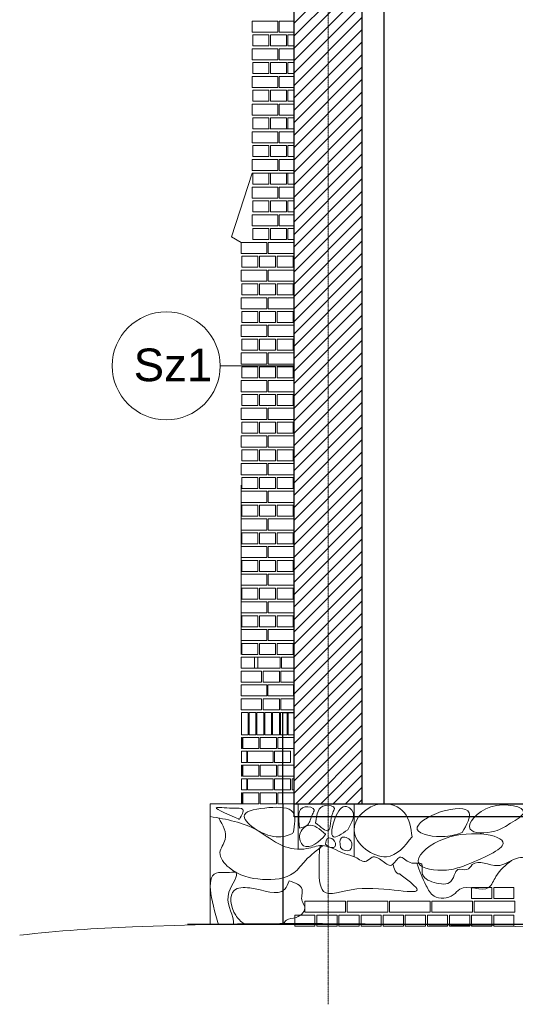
# Model space of a CAD drawing. Header units: millimetres. Extents: x -37887 to 94344, y -69777 to 116976.
# Tile 3 of 205: x -8747 to -6057, y -1128 to 4212. Entities that reach past the tile are written whole.
import ezdxf

# ---------------------------------------------------------------- set-up
doc = ezdxf.new("R2010")
doc.units = ezdxf.units.MM
doc.linetypes.add('Linia siatki', pattern=[19.05, 12.7, -3.175, 0, -3.175])
for name, color, linetype, lineweight in [('02_odbudowa', 7, 'Continuous', 30), ('02_view', 7, 'Continuous', 13), ('G-ANNO-TEXT', 231, 'Continuous', 9), ('S-GRID', 1, 'Continuous', 9), ('w tle widoczna', 253, 'Continuous', 13)]:
    doc.layers.add(name, color=color, linetype=linetype, lineweight=lineweight)
doc.styles.add('Arial_1', font='arial.ttf', dxfattribs={"height": 118.023952})

msp = doc.modelspace()

# ---------------------------------------------------------------- hatches: boundary and pattern name
at = {"layer": '02_odbudowa', "lineweight": 15}
h = msp.add_hatch(dxfattribs=at)
h.set_pattern_fill('ANSI31', color=256, scale=15)
h.paths.add_polyline_path([(-6887.4, 4791.7), (-7257.4, 4791.7), (-7338.7, 4791.7), (-7365.4, 4754.2), (-7340.2, 4736), (-7325.4, 4744.4), (-7303.9, 4744.4), (-7285.2, 4718.7), (-7290.3, 4695.9), (-7293.2, 4680.3), (-7290.3, 4674.2), (-7257.4, 4669.4), (-7257.4, -40.6), (-6887.4, -40.6)])

# ---------------------------------------------------------------- linework, layer by layer
at = {"layer": '02_odbudowa', "lineweight": 30}
for points in [[(-6887.6, -40.6), (-6887.6, 4791.7)], [(-7257.6, -40.6), (-7257.6, 4669.4)]]:
    msp.add_lwpolyline(points, dxfattribs=at)
at = {"layer": '02_odbudowa'}
for points in [[(-6767.6, -40.6), (-6767.6, 4791.7)], [(-7317.6, -40.6), (-7317.6, 454.4)], [(-7317.6, 454.4), (-7257.6, 454.4)], [(-7317.6, -40.6), (-7317.6, -694.7)], [(-2309.2, -694.7), (-7835.5, -694.7)]]:
    msp.add_lwpolyline(points, dxfattribs=at)
msp.add_lwpolyline([(-7257.6, -40.6), (-3601.5, -40.6), (-3601.5, -111.4), (-7257.6, -111.4)], close=True, dxfattribs=at)
at = {"layer": '02_view'}
msp.add_line((-7658.3, 2334.7), (-7257.6, 2334.7), dxfattribs=at)
msp.add_circle((-7951.2, 2334.7), 293, dxfattribs=at)
at = {"layer": 'S-GRID', "linetype": 'Linia siatki', "ltscale": 0.5}
msp.add_line((-7072.2, -1127.8), (-7072.2, 8298.7), dxfattribs=at)
at = {"layer": 'w tle widoczna'}
for p, q in [((-7257.6, 3619.4), (-7388.8, 3619.4)), ((-7485, 3379.4), (-7596.3, 3034.4)), ((-7257.6, 3379.4), (-7485, 3379.4)), ((-7596.3, 3034.4), (-7544.6, 3004.4)), ((-7544.6, 1687.6), (-7544.6, 769.4)), ((-7258.5, 1469.1), (-7258.5, 769.4)), ((-7712.8, -40.6), (-7712.8, -109.2)), ((-7535.9, -40.6), (-7712.8, -40.6)), ((-7235.9, -40.6), (-7235.9, -286.9)), ((-6931.9, -40.6), (-6931.9, -327)), ((-4913.7, -40.6), (-6106.3, -40.6))]:
    msp.add_line(p, q, dxfattribs=at)
for points in [[(-7485, 4144.4), (-7345.9, 4144.4), (-7345.9, 4204.4), (-7485, 4204.4), (-7485, 4144.4)], [(-7257.6, 4204.4), (-7337.9, 4204.4), (-7337.9, 4144.4)], [(-7393.6, 4069.4), (-7393.6, 4129.4), (-7481, 4129.4), (-7481, 4069.4), (-7393.6, 4069.4)], [(-7298.2, 4069.4), (-7298.2, 4129.4), (-7385.6, 4129.4), (-7385.6, 4069.4), (-7298.2, 4069.4)], [(-7337.9, 4144.4), (-7257.6, 4144.4)], [(-7257.6, 4129.4), (-7290.3, 4129.4), (-7290.3, 4069.4), (-7257.6, 4069.4)], [(-7485, 3994.4), (-7345.9, 3994.4), (-7345.9, 4054.4), (-7485, 4054.4), (-7485, 3994.4)], [(-7257.6, 4054.4), (-7337.9, 4054.4), (-7337.9, 3994.4)], [(-7393.6, 3919.4), (-7393.6, 3979.4), (-7481, 3979.4), (-7481, 3919.4), (-7393.6, 3919.4)], [(-7298.2, 3919.4), (-7298.2, 3979.4), (-7385.6, 3979.4), (-7385.6, 3919.4), (-7298.2, 3919.4)], [(-7337.9, 3994.4), (-7257.6, 3994.4)], [(-7257.6, 3979.4), (-7290.3, 3979.4), (-7290.3, 3919.4), (-7257.6, 3919.4)], [(-7485, 3844.4), (-7345.9, 3844.4), (-7345.9, 3904.4), (-7485, 3904.4), (-7485, 3844.4)], [(-7257.6, 3904.4), (-7337.9, 3904.4), (-7337.9, 3844.4)], [(-7393.6, 3769.4), (-7393.6, 3829.4), (-7481, 3829.4), (-7481, 3769.4), (-7393.6, 3769.4)], [(-7298.2, 3769.4), (-7298.2, 3829.4), (-7385.6, 3829.4), (-7385.6, 3769.4), (-7298.2, 3769.4)], [(-7337.9, 3844.4), (-7257.6, 3844.4)], [(-7257.6, 3829.4), (-7290.3, 3829.4), (-7290.3, 3769.4), (-7257.6, 3769.4)], [(-7485, 3694.4), (-7345.9, 3694.4), (-7345.9, 3754.4), (-7485, 3754.4), (-7485, 3694.4)], [(-7257.6, 3754.4), (-7337.9, 3754.4), (-7337.9, 3694.4)], [(-7337.9, 3694.4), (-7257.6, 3694.4)], [(-7393.6, 3619.4), (-7393.6, 3679.4), (-7481, 3679.4), (-7481, 3619.4), (-7393.6, 3619.4)], [(-7298.2, 3619.4), (-7298.2, 3679.4), (-7385.6, 3679.4), (-7385.6, 3619.4), (-7298.2, 3619.4)], [(-7257.6, 3679.4), (-7290.3, 3679.4), (-7290.3, 3619.4), (-7257.6, 3619.4)], [(-7485, 3544.4), (-7345.9, 3544.4), (-7345.9, 3604.4), (-7485, 3604.4), (-7485, 3544.4)], [(-7257.6, 3604.4), (-7337.9, 3604.4), (-7337.9, 3544.4)], [(-7393.6, 3469.4), (-7393.6, 3529.4), (-7481, 3529.4), (-7481, 3469.4), (-7393.6, 3469.4)], [(-7298.2, 3469.4), (-7298.2, 3529.4), (-7385.6, 3529.4), (-7385.6, 3469.4), (-7298.2, 3469.4)], [(-7337.9, 3544.4), (-7257.6, 3544.4)], [(-7257.6, 3529.4), (-7290.3, 3529.4), (-7290.3, 3469.4), (-7257.6, 3469.4)], [(-7485, 3394.4), (-7345.9, 3394.4), (-7345.9, 3454.4), (-7485, 3454.4), (-7485, 3394.4)], [(-7257.6, 3454.4), (-7337.9, 3454.4), (-7337.9, 3394.4)], [(-7393.6, 3319.4), (-7393.6, 3379.4), (-7481, 3379.4), (-7481, 3319.4), (-7393.6, 3319.4)], [(-7298.2, 3319.4), (-7298.2, 3379.4), (-7385.6, 3379.4), (-7385.6, 3319.4), (-7298.2, 3319.4)], [(-7337.9, 3394.4), (-7257.6, 3394.4)], [(-7257.6, 3379.4), (-7290.3, 3379.4), (-7290.3, 3319.4), (-7257.6, 3319.4)], [(-7485, 3244.4), (-7345.9, 3244.4), (-7345.9, 3304.4), (-7485, 3304.4), (-7485, 3244.4)], [(-7257.6, 3304.4), (-7337.9, 3304.4), (-7337.9, 3244.4)], [(-7393.6, 3169.4), (-7393.6, 3229.4), (-7481, 3229.4), (-7481, 3169.4), (-7393.6, 3169.4)], [(-7298.2, 3169.4), (-7298.2, 3229.4), (-7385.6, 3229.4), (-7385.6, 3169.4), (-7298.2, 3169.4)], [(-7337.9, 3244.4), (-7257.6, 3244.4)], [(-7257.6, 3229.4), (-7290.3, 3229.4), (-7290.3, 3169.4), (-7257.6, 3169.4)], [(-7485, 3094.4), (-7345.9, 3094.4), (-7345.9, 3154.4), (-7485, 3154.4), (-7485, 3094.4)], [(-7257.6, 3154.4), (-7337.9, 3154.4), (-7337.9, 3094.4)], [(-7393.6, 3019.4), (-7393.6, 3079.4), (-7481, 3079.4), (-7481, 3019.4), (-7393.6, 3019.4)], [(-7298.2, 3019.4), (-7298.2, 3079.4), (-7385.6, 3079.4), (-7385.6, 3019.4), (-7298.2, 3019.4)], [(-7337.9, 3094.4), (-7257.6, 3094.4)], [(-7257.6, 3079.4), (-7290.3, 3079.4), (-7290.3, 3019.4), (-7257.6, 3019.4)], [(-7544.6, 2944.4), (-7405.5, 2944.4), (-7405.5, 3004.4), (-7544.6, 3004.4), (-7544.6, 2944.4)], [(-7397.6, 2944.4), (-7258.5, 2944.4), (-7258.5, 3004.4), (-7397.6, 3004.4), (-7397.6, 2944.4)], [(-7257.6, 2944.4), (-7258.5, 2944.4), (-7258.5, 3004.4), (-7257.6, 3004.4)], [(-7453.2, 2869.4), (-7453.2, 2929.4), (-7540.6, 2929.4), (-7540.6, 2869.4), (-7453.2, 2869.4)], [(-7357.8, 2869.4), (-7357.8, 2929.4), (-7445.3, 2929.4), (-7445.3, 2869.4), (-7357.8, 2869.4)], [(-7262.4, 2869.4), (-7262.4, 2929.4), (-7349.9, 2929.4), (-7349.9, 2869.4), (-7262.4, 2869.4)], [(-7258.5, 2869.4), (-7258.5, 2929.4), (-7257.6, 2929.4)], [(-7544.6, 2794.4), (-7405.5, 2794.4), (-7405.5, 2854.4), (-7544.6, 2854.4), (-7544.6, 2794.4)], [(-7397.6, 2794.4), (-7258.5, 2794.4), (-7258.5, 2854.4), (-7397.6, 2854.4), (-7397.6, 2794.4)], [(-7257.6, 2869.4), (-7258.5, 2869.4)], [(-7257.6, 2794.4), (-7258.5, 2794.4), (-7258.5, 2854.4), (-7257.6, 2854.4)], [(-7453.2, 2719.4), (-7453.2, 2779.4), (-7540.6, 2779.4), (-7540.6, 2719.4), (-7453.2, 2719.4)], [(-7357.8, 2719.4), (-7357.8, 2779.4), (-7445.3, 2779.4), (-7445.3, 2719.4), (-7357.8, 2719.4)], [(-7262.4, 2719.4), (-7262.4, 2779.4), (-7349.9, 2779.4), (-7349.9, 2719.4), (-7262.4, 2719.4)], [(-7258.5, 2719.4), (-7258.5, 2779.4), (-7257.6, 2779.4)], [(-7544.6, 2644.4), (-7405.5, 2644.4), (-7405.5, 2704.4), (-7544.6, 2704.4), (-7544.6, 2644.4)], [(-7397.6, 2644.4), (-7258.5, 2644.4), (-7258.5, 2704.4), (-7397.6, 2704.4), (-7397.6, 2644.4)], [(-7257.6, 2719.4), (-7258.5, 2719.4)], [(-7257.6, 2644.4), (-7258.5, 2644.4), (-7258.5, 2704.4), (-7257.6, 2704.4)], [(-7453.2, 2569.4), (-7453.2, 2629.4), (-7540.6, 2629.4), (-7540.6, 2569.4), (-7453.2, 2569.4)], [(-7357.8, 2569.4), (-7357.8, 2629.4), (-7445.3, 2629.4), (-7445.3, 2569.4), (-7357.8, 2569.4)], [(-7262.4, 2569.4), (-7262.4, 2629.4), (-7349.9, 2629.4), (-7349.9, 2569.4), (-7262.4, 2569.4)], [(-7258.5, 2569.4), (-7258.5, 2629.4), (-7257.6, 2629.4)], [(-7257.6, 2569.4), (-7258.5, 2569.4)], [(-7544.6, 2494.4), (-7405.5, 2494.4), (-7405.5, 2554.4), (-7544.6, 2554.4), (-7544.6, 2494.4)], [(-7397.6, 2494.4), (-7258.5, 2494.4), (-7258.5, 2554.4), (-7397.6, 2554.4), (-7397.6, 2494.4)], [(-7257.6, 2494.4), (-7258.5, 2494.4), (-7258.5, 2554.4), (-7257.6, 2554.4)], [(-7453.2, 2419.4), (-7453.2, 2479.4), (-7540.6, 2479.4), (-7540.6, 2419.4), (-7453.2, 2419.4)], [(-7357.8, 2419.4), (-7357.8, 2479.4), (-7445.3, 2479.4), (-7445.3, 2419.4), (-7357.8, 2419.4)], [(-7262.4, 2419.4), (-7262.4, 2479.4), (-7349.9, 2479.4), (-7349.9, 2419.4), (-7262.4, 2419.4)], [(-7258.5, 2419.4), (-7258.5, 2479.4), (-7257.6, 2479.4)], [(-7544.6, 2344.4), (-7405.5, 2344.4), (-7405.5, 2404.4), (-7544.6, 2404.4), (-7544.6, 2344.4)], [(-7397.6, 2344.4), (-7258.5, 2344.4), (-7258.5, 2404.4), (-7397.6, 2404.4), (-7397.6, 2344.4)], [(-7257.6, 2419.4), (-7258.5, 2419.4)], [(-7257.6, 2344.4), (-7258.5, 2344.4), (-7258.5, 2404.4), (-7257.6, 2404.4)], [(-7453.2, 2269.4), (-7453.2, 2329.4), (-7540.6, 2329.4), (-7540.6, 2269.4), (-7453.2, 2269.4)], [(-7357.8, 2269.4), (-7357.8, 2329.4), (-7445.3, 2329.4), (-7445.3, 2269.4), (-7357.8, 2269.4)], [(-7262.4, 2269.4), (-7262.4, 2329.4), (-7349.9, 2329.4), (-7349.9, 2269.4), (-7262.4, 2269.4)], [(-7258.5, 2269.4), (-7258.5, 2329.4), (-7257.6, 2329.4)], [(-7544.6, 2194.4), (-7405.5, 2194.4), (-7405.5, 2254.4), (-7544.6, 2254.4), (-7544.6, 2194.4)], [(-7397.6, 2194.4), (-7258.5, 2194.4), (-7258.5, 2254.4), (-7397.6, 2254.4), (-7397.6, 2194.4)], [(-7257.6, 2269.4), (-7258.5, 2269.4)], [(-7257.6, 2194.4), (-7258.5, 2194.4), (-7258.5, 2254.4), (-7257.6, 2254.4)], [(-7453.2, 2119.4), (-7453.2, 2179.4), (-7540.6, 2179.4), (-7540.6, 2119.4), (-7453.2, 2119.4)], [(-7357.8, 2119.4), (-7357.8, 2179.4), (-7445.3, 2179.4), (-7445.3, 2119.4), (-7357.8, 2119.4)], [(-7262.4, 2119.4), (-7262.4, 2179.4), (-7349.9, 2179.4), (-7349.9, 2119.4), (-7262.4, 2119.4)], [(-7258.5, 2119.4), (-7258.5, 2179.4), (-7257.6, 2179.4)], [(-7544.6, 2044.4), (-7405.5, 2044.4), (-7405.5, 2104.4), (-7544.6, 2104.4), (-7544.6, 2044.4)], [(-7397.6, 2044.4), (-7258.5, 2044.4), (-7258.5, 2104.4), (-7397.6, 2104.4), (-7397.6, 2044.4)], [(-7257.6, 2119.4), (-7258.5, 2119.4)], [(-7257.6, 2044.4), (-7258.5, 2044.4), (-7258.5, 2104.4), (-7257.6, 2104.4)], [(-7453.2, 1969.4), (-7453.2, 2029.4), (-7540.6, 2029.4), (-7540.6, 1969.4), (-7453.2, 1969.4)], [(-7357.8, 1969.4), (-7357.8, 2029.4), (-7445.3, 2029.4), (-7445.3, 1969.4), (-7357.8, 1969.4)], [(-7262.4, 1969.4), (-7262.4, 2029.4), (-7349.9, 2029.4), (-7349.9, 1969.4), (-7262.4, 1969.4)], [(-7258.5, 1969.4), (-7258.5, 2029.4), (-7257.6, 2029.4)], [(-7544.6, 1894.4), (-7405.5, 1894.4), (-7405.5, 1954.4), (-7544.6, 1954.4), (-7544.6, 1894.4)], [(-7397.6, 1894.4), (-7258.5, 1894.4), (-7258.5, 1954.4), (-7397.6, 1954.4), (-7397.6, 1894.4)], [(-7257.6, 1969.4), (-7258.5, 1969.4)], [(-7257.6, 1894.4), (-7258.5, 1894.4), (-7258.5, 1954.4), (-7257.6, 1954.4)], [(-7453.2, 1819.4), (-7453.2, 1879.4), (-7540.6, 1879.4), (-7540.6, 1819.4), (-7453.2, 1819.4)], [(-7357.8, 1819.4), (-7357.8, 1879.4), (-7445.3, 1879.4), (-7445.3, 1819.4), (-7357.8, 1819.4)], [(-7262.4, 1819.4), (-7262.4, 1879.4), (-7349.9, 1879.4), (-7349.9, 1819.4), (-7262.4, 1819.4)], [(-7258.5, 1819.4), (-7258.5, 1879.4), (-7257.6, 1879.4)], [(-7257.6, 1819.4), (-7258.5, 1819.4)], [(-7544.6, 1744.4), (-7405.5, 1744.4), (-7405.5, 1804.4), (-7544.6, 1804.4), (-7544.6, 1744.4)], [(-7397.6, 1744.4), (-7258.5, 1744.4), (-7258.5, 1804.4), (-7397.6, 1804.4), (-7397.6, 1744.4)], [(-7257.6, 1744.4), (-7258.5, 1744.4), (-7258.5, 1804.4), (-7257.6, 1804.4)], [(-7453.2, 1669.4), (-7453.2, 1729.4), (-7540.6, 1729.4), (-7540.6, 1669.4), (-7453.2, 1669.4)], [(-7357.8, 1669.4), (-7357.8, 1729.4), (-7445.3, 1729.4), (-7445.3, 1669.4), (-7357.8, 1669.4)], [(-7262.4, 1669.4), (-7262.4, 1729.4), (-7349.9, 1729.4), (-7349.9, 1669.4), (-7262.4, 1669.4)], [(-7258.5, 1669.4), (-7258.5, 1729.4), (-7257.6, 1729.4)], [(-7257.6, 1669.4), (-7258.5, 1669.4)], [(-7544.6, 1594.4), (-7405.5, 1594.4), (-7405.5, 1654.4), (-7544.6, 1654.4), (-7544.6, 1594.4)], [(-7397.6, 1594.4), (-7258.5, 1594.4), (-7258.5, 1654.4), (-7397.6, 1654.4), (-7397.6, 1594.4)], [(-7257.6, 1594.4), (-7258.5, 1594.4), (-7258.5, 1654.4), (-7257.6, 1654.4)], [(-7453.2, 1519.4), (-7453.2, 1579.4), (-7540.6, 1579.4), (-7540.6, 1519.4), (-7453.2, 1519.4)], [(-7357.8, 1519.4), (-7357.8, 1579.4), (-7445.3, 1579.4), (-7445.3, 1519.4), (-7357.8, 1519.4)], [(-7262.4, 1519.4), (-7262.4, 1579.4), (-7349.9, 1579.4), (-7349.9, 1519.4), (-7262.4, 1519.4)], [(-7258.5, 1519.4), (-7258.5, 1579.4), (-7257.6, 1579.4)], [(-7544.6, 1444.4), (-7405.5, 1444.4), (-7405.5, 1504.4), (-7544.6, 1504.4), (-7544.6, 1444.4)], [(-7397.6, 1444.4), (-7258.5, 1444.4), (-7258.5, 1504.4), (-7397.6, 1504.4), (-7397.6, 1444.4)], [(-7257.6, 1519.4), (-7258.5, 1519.4)], [(-7257.6, 1444.4), (-7258.5, 1444.4), (-7258.5, 1504.4), (-7257.6, 1504.4)], [(-7453.2, 1369.4), (-7453.2, 1429.4), (-7540.6, 1429.4), (-7540.6, 1369.4), (-7453.2, 1369.4)], [(-7357.8, 1369.4), (-7357.8, 1429.4), (-7445.3, 1429.4), (-7445.3, 1369.4), (-7357.8, 1369.4)], [(-7262.4, 1369.4), (-7262.4, 1429.4), (-7349.9, 1429.4), (-7349.9, 1369.4), (-7262.4, 1369.4)], [(-7258.5, 1369.4), (-7258.5, 1429.4), (-7257.6, 1429.4)], [(-7544.6, 1294.4), (-7405.5, 1294.4), (-7405.5, 1354.4), (-7544.6, 1354.4), (-7544.6, 1294.4)], [(-7397.6, 1294.4), (-7258.5, 1294.4), (-7258.5, 1354.4), (-7397.6, 1354.4), (-7397.6, 1294.4)], [(-7257.6, 1369.4), (-7258.5, 1369.4)], [(-7257.6, 1294.4), (-7258.5, 1294.4), (-7258.5, 1354.4), (-7257.6, 1354.4)], [(-7453.2, 1219.4), (-7453.2, 1279.4), (-7540.6, 1279.4), (-7540.6, 1219.4), (-7453.2, 1219.4)], [(-7357.8, 1219.4), (-7357.8, 1279.4), (-7445.3, 1279.4), (-7445.3, 1219.4), (-7357.8, 1219.4)], [(-7262.4, 1219.4), (-7262.4, 1279.4), (-7349.9, 1279.4), (-7349.9, 1219.4), (-7262.4, 1219.4)], [(-7258.5, 1219.4), (-7258.5, 1279.4), (-7257.6, 1279.4)], [(-7544.6, 1144.4), (-7405.5, 1144.4), (-7405.5, 1204.4), (-7544.6, 1204.4), (-7544.6, 1144.4)], [(-7397.6, 1144.4), (-7258.5, 1144.4), (-7258.5, 1204.4), (-7397.6, 1204.4), (-7397.6, 1144.4)], [(-7257.6, 1219.4), (-7258.5, 1219.4)], [(-7257.6, 1144.4), (-7258.5, 1144.4), (-7258.5, 1204.4), (-7257.6, 1204.4)], [(-7453.2, 1069.4), (-7453.2, 1129.4), (-7540.6, 1129.4), (-7540.6, 1069.4), (-7453.2, 1069.4)], [(-7357.8, 1069.4), (-7357.8, 1129.4), (-7445.3, 1129.4), (-7445.3, 1069.4), (-7357.8, 1069.4)], [(-7262.4, 1069.4), (-7262.4, 1129.4), (-7349.9, 1129.4), (-7349.9, 1069.4), (-7262.4, 1069.4)], [(-7258.5, 1069.4), (-7258.5, 1129.4), (-7257.6, 1129.4)], [(-7257.6, 1069.4), (-7258.5, 1069.4)], [(-7544.6, 994.4), (-7405.5, 994.4), (-7405.5, 1054.4), (-7544.6, 1054.4), (-7544.6, 994.4)], [(-7397.6, 994.4), (-7258.5, 994.4), (-7258.5, 1054.4), (-7397.6, 1054.4), (-7397.6, 994.4)], [(-7257.6, 994.4), (-7258.5, 994.4), (-7258.5, 1054.4), (-7257.6, 1054.4)], [(-7453.2, 919.4), (-7453.2, 979.4), (-7540.6, 979.4), (-7540.6, 919.4), (-7453.2, 919.4)], [(-7357.8, 919.4), (-7357.8, 979.4), (-7445.3, 979.4), (-7445.3, 919.4), (-7357.8, 919.4)], [(-7262.4, 919.4), (-7262.4, 979.4), (-7349.9, 979.4), (-7349.9, 919.4), (-7262.4, 919.4)], [(-7258.5, 919.4), (-7258.5, 979.4), (-7257.6, 979.4)], [(-7257.6, 919.4), (-7258.5, 919.4)], [(-7544.6, 844.4), (-7405.5, 844.4), (-7405.5, 904.4), (-7544.6, 904.4), (-7544.6, 844.4)], [(-7397.6, 844.4), (-7258.5, 844.4), (-7258.5, 904.4), (-7397.6, 904.4), (-7397.6, 844.4)], [(-7257.6, 844.4), (-7258.5, 844.4), (-7258.5, 904.4), (-7257.6, 904.4)], [(-7453.2, 769.4), (-7453.2, 829.4), (-7540.6, 829.4), (-7540.6, 769.4), (-7453.2, 769.4)], [(-7357.8, 769.4), (-7357.8, 829.4), (-7445.3, 829.4), (-7445.3, 769.4), (-7357.8, 769.4)], [(-7262.4, 769.4), (-7262.4, 829.4), (-7349.9, 829.4), (-7349.9, 769.4), (-7262.4, 769.4)], [(-7258.5, 769.4), (-7258.5, 829.4), (-7257.6, 829.4)], [(-7471.8, 694.4), (-7332.7, 694.4), (-7332.7, 754.4), (-7471.8, 754.4), (-7471.8, 694.4)], [(-7257.6, 754.4), (-7324.8, 754.4), (-7324.8, 694.4)], [(-7257.6, 769.4), (-7258.5, 769.4)], [(-7324.8, 694.4), (-7257.6, 694.4)], [(-7337, 619.4), (-7337, 679.4), (-7424.4, 679.4), (-7424.4, 619.4), (-7337, 619.4)], [(-7257.6, 679.4), (-7329, 679.4), (-7329, 619.4), (-7257.6, 619.4)], [(-7399, 544.4), (-7259.9, 544.4), (-7259.9, 604.4), (-7399, 604.4), (-7399, 544.4)], [(-7337, 469.4), (-7337, 529.4), (-7424.4, 529.4), (-7424.4, 469.4), (-7337, 469.4)], [(-7257.6, 529.4), (-7329, 529.4), (-7329, 469.4), (-7257.6, 469.4)], [(-7257.6, 454.4), (-7288.7, 454.4), (-7288.7, 334.4), (-7257.6, 334.4)], [(-7448.4, 259.4), (-7448.4, 319.4), (-7535.9, 319.4), (-7535.9, 259.4), (-7448.4, 259.4)], [(-7353, 259.4), (-7353, 319.4), (-7440.5, 319.4), (-7440.5, 259.4), (-7353, 259.4)], [(-7257.6, 259.4), (-7257.6, 319.4), (-7345.1, 319.4), (-7345.1, 259.4), (-7257.6, 259.4)], [(-7510.4, 184.4), (-7371.3, 184.4), (-7371.3, 244.4), (-7510.4, 244.4), (-7510.4, 184.4)], [(-7275.9, 184.4), (-7275.9, 244.4), (-7363.4, 244.4), (-7363.4, 184.4), (-7275.9, 184.4)], [(-7448.4, 109.4), (-7448.4, 169.4), (-7535.9, 169.4), (-7535.9, 109.4), (-7448.4, 109.4)], [(-7353, 109.4), (-7353, 169.4), (-7440.5, 169.4), (-7440.5, 109.4), (-7353, 109.4)], [(-7257.6, 109.4), (-7257.6, 169.4), (-7345.1, 169.4), (-7345.1, 109.4), (-7257.6, 109.4)], [(-7510.4, 34.4), (-7371.3, 34.4), (-7371.3, 94.4), (-7510.4, 94.4), (-7510.4, 34.4)], [(-7275.9, 34.4), (-7275.9, 94.4), (-7363.4, 94.4), (-7363.4, 34.4), (-7275.9, 34.4)], [(-7257.6, 94.4), (-7268, 94.4), (-7268, 34.4)], [(-7448.4, -40.6), (-7448.4, 19.4), (-7535.9, 19.4), (-7535.9, -40.6), (-7448.4, -40.6)], [(-7353, -40.6), (-7353, 19.4), (-7440.5, 19.4), (-7440.5, -40.6), (-7353, -40.6)], [(-7257.6, -40.6), (-7257.6, 19.4), (-7345.1, 19.4), (-7345.1, -40.6), (-7257.6, -40.6)], [(-7268, 34.4), (-7257.6, 34.4)], [(-7712.8, -40.6), (-7712.8, -694.7)], [(-6294, -493.8), (-6294, -553.8), (-6184, -553.8), (-6184, -493.8), (-6294, -493.8)], [(-6174, -493.8), (-6174, -553.8), (-6064, -553.8), (-6064, -493.8), (-6174, -493.8)], [(-7199, -568.8), (-7199, -628.8), (-6979, -628.8), (-6979, -568.8), (-7199, -568.8)], [(-6969, -568.8), (-6969, -628.8), (-6749, -628.8), (-6749, -568.8), (-6969, -568.8)], [(-6739, -568.8), (-6739, -628.8), (-6519, -628.8), (-6519, -568.8), (-6739, -568.8)], [(-6509, -568.8), (-6509, -628.8), (-6289, -628.8), (-6289, -568.8), (-6509, -568.8)], [(-6279, -568.8), (-6279, -628.8), (-6059, -628.8), (-6059, -568.8), (-6279, -568.8)], [(-7254, -643.8), (-7254, -703.8), (-7144, -703.8), (-7144, -643.8), (-7254, -643.8)], [(-7134, -643.8), (-7134, -703.8), (-7024, -703.8), (-7024, -643.8), (-7134, -643.8)], [(-7014, -643.8), (-7014, -703.8), (-6904, -703.8), (-6904, -643.8), (-7014, -643.8)], [(-6894, -643.8), (-6894, -703.8), (-6784, -703.8), (-6784, -643.8), (-6894, -643.8)], [(-6774, -643.8), (-6774, -703.8), (-6664, -703.8), (-6664, -643.8), (-6774, -643.8)], [(-6654, -643.8), (-6654, -703.8), (-6544, -703.8), (-6544, -643.8), (-6654, -643.8)], [(-6534, -643.8), (-6534, -703.8), (-6424, -703.8), (-6424, -643.8), (-6534, -643.8)], [(-6414, -643.8), (-6414, -703.8), (-6304, -703.8), (-6304, -643.8), (-6414, -643.8)], [(-6294, -643.8), (-6294, -703.8), (-6184, -703.8), (-6184, -643.8), (-6294, -643.8)], [(-6174, -643.8), (-6174, -703.8), (-6064, -703.8), (-6064, -643.8), (-6174, -643.8)]]:
    msp.add_lwpolyline(points, dxfattribs=at)
for points in [[(-7544.6, 694.4), (-7453.2, 694.4), (-7453.2, 754.4), (-7544.6, 754.4)], [(-7544.6, 619.4), (-7434.4, 619.4), (-7434.4, 679.4), (-7544.6, 679.4)], [(-7544.6, 544.4), (-7405.5, 544.4), (-7405.5, 604.4), (-7544.6, 604.4)], [(-7544.6, 469.4), (-7434.4, 469.4), (-7434.4, 529.4), (-7544.6, 529.4)], [(-7507.1, 454.4), (-7543.5, 454.4), (-7543.5, 334.4), (-7507.1, 334.4)], [(-7464.6, 454.4), (-7501, 454.4), (-7501, 334.4), (-7464.6, 334.4)], [(-7422.2, 454.4), (-7458.6, 454.4), (-7458.6, 334.4), (-7422.2, 334.4)], [(-7379.7, 454.4), (-7416.1, 454.4), (-7416.1, 334.4), (-7379.7, 334.4)], [(-7337.2, 454.4), (-7373.6, 454.4), (-7373.6, 334.4), (-7337.2, 334.4)], [(-7294.8, 454.4), (-7331.2, 454.4), (-7331.2, 334.4), (-7294.8, 334.4)], [(-7543.5, 319.4), (-7539.3, 319.4), (-7539.3, 259.4), (-7543.5, 259.4)], [(-7543.5, 244.4), (-7513.9, 244.4), (-7513.9, 184.4), (-7543.5, 184.4)], [(-7543.5, 169.4), (-7539.3, 169.4), (-7539.3, 109.4), (-7543.5, 109.4)], [(-7543.5, 94.4), (-7513.9, 94.4), (-7513.9, 34.4), (-7543.5, 34.4)], [(-7543.5, 19.4), (-7539.3, 19.4), (-7539.3, -40.6), (-7543.5, -40.6)]]:
    msp.add_lwpolyline(points, close=True, dxfattribs=at)
for points in [[(-7140.3, -142.8), (-7071.4, -185.4), (-7047.5, -88.9), (-7038.3, -65.7), (-7087.6, -49), (-7140.3, -142.8)], [(-6966.2, -181.1), (-6943.4, -75.5), (-6972.2, -55.1), (-7034.2, -116.5), (-7044.2, -219.9), (-6966.2, -181.1)], [(-6616.7, -219), (-6658.8, -88.9), (-6786.3, -40.6), (-6931.9, -184.6), (-6755.7, -327.5), (-6616.7, -219)], [(-6082, -144.9), (-6012, -89.6), (-6190.2, -57.7), (-6302, -177.9), (-6166.9, -188.4), (-6082, -144.9)], [(-7553.9, -124.6), (-7534.8, -70.8), (-7593.2, -63.7), (-7679.8, -61.9), (-7559.6, -122), (-7553.9, -124.6)], [(-7261.4, -198.3), (-7263.8, -85.9), (-7393.8, -61.4), (-7526, -99.9), (-7353.6, -219.9), (-7263.8, -200.7)], [(-7227, -172.3), (-7182.8, -153.9), (-7157.6, -97.2), (-7148.4, -74), (-7197.7, -57.3), (-7227, -172.3)], [(-6344.5, -196.3), (-6306.6, -89), (-6458.3, -83.1), (-6588.6, -179.6), (-6436.6, -217.8), (-6344.5, -196.3)], [(-3139.8, -367.2), (-3245, -596), (-3379, -594.3), (-3574.6, -611.6), (-3861, -526.2), (-4040.6, -556.1), (-4087.6, -492), (-4113.2, -449.3), (-4113.2, -406.6), (-4143.2, -385.3), (-4160.3, -363.9), (-4185.9, -363.9), (-4207.3, -295.6), (-4271.4, -291.3), (-4280, -278.5), (-4331.3, -312.7), (-4382.6, -304.1), (-4408.2, -329.7), (-4429.6, -355.4), (-4480.9, -381), (-4557.8, -376.7), (-4626.2, -381), (-4724.5, -428), (-4861.3, -389.5), (-4946.8, -398.1), (-5019.5, -453.6), (-5092.2, -440.8), (-5100.7, -372.5), (-5173.4, -368.2), (-5229, -325.5), (-5258.9, -376.7), (-5348.7, -376.7), (-5451.3, -351.1), (-5515.4, -385.3), (-5558.1, -385.3), (-5596.6, -385.3), (-5643.6, -342.6), (-5677.8, -312.7), (-5759, -363.9), (-5823.2, -389.5), (-5874.5, -393.8), (-5925.8, -381), (-5977.1, -338.3), (-6061.5, -341.2), (-6152.6, -375.8), (-6290, -370.4), (-6319.6, -397.3), (-6368.1, -397.3), (-6381.5, -413.4), (-6405.8, -461.8), (-6497.3, -467.2), (-6562, -413.4), (-6564.7, -367.7), (-6626.6, -359.6), (-6683.2, -330), (-6728.9, -373.1), (-6780.1, -348.9), (-6834, -330), (-6863.6, -351.5), (-6925.5, -330), (-6982.5, -311), (-7107.2, -266.7), (-7187.6, -283.3), (-7322.3, -266.7), (-7458.1, -183.6), (-7712.8, -109.2)], [(-7666.2, -117.5), (-7631.2, -233.9), (-7659.6, -304.9), (-7609.9, -386.5), (-7428.8, -450.3), (-7258.3, -414.8), (-7194.4, -347.4), (-7099.7, -267)], [(-7086.3, -205.8), (-7180.2, -157.6), (-7225.7, -204.5), (-7206, -267.5), (-7088.6, -209.1), (-7086.3, -205.8)], [(-6337.4, -378.4), (-6122.5, -255.3), (-6469.8, -241.4), (-6581.6, -361.6), (-6429.6, -399.9), (-6337.4, -378.4)], [(-7087.4, -259.1), (-7066.6, -274.5), (-7036.6, -273.6), (-7045.2, -233.3), (-7074.3, -227.9), (-7087.4, -259.1)], [(-7006, -276.9), (-6985.2, -292.3), (-6955.3, -291.4), (-6950.1, -240.9), (-6999.4, -224.2), (-7006, -276.9)], [(-7667.1, -697.3), (-7667.1, -413.8), (-7622.9, -413.8), (-7573.8, -413.8), (-7611.1, -520.3), (-7586.5, -676.7), (-7585.7, -695.8)]]:
    msp.add_spline(points, degree=3, dxfattribs=at)
for points, knots in [([(-6684.4, -421), (-6643, -452.1), (-6490.9, -566.3), (-6879.6, -452.9), (-7120.1, -569.7), (-7122.6, -392.7), (-7121.2, -299), (-7116, -267)], [0, 0, 0, 0, 121.509726, 446.245733, 627.155827, 771.225164, 864.398141, 864.398141, 864.398141, 864.398141]), ([(-6721.1, -368.2), (-6714.2, -392.8), (-6705.2, -421.3), (-6682.9, -421), (-6682.2, -421)], [1408.637686, 1408.637686, 1408.637686, 1408.637686, 1472.86786, 1475.122943, 1475.122943, 1475.122943, 1475.122943]), ([(-6077.1, -347.9), (-6108.8, -372.8), (-6158.9, -412.1), (-6203.7, -539.1), (-6338.1, -464.9), (-6400.9, -555.3), (-6498.8, -560.3), (-6551.9, -466), (-6577, -403.1), (-6591.5, -362)], [0, 0, 0, 0, 121.455299, 191.872468, 348.726052, 396.784622, 501.059307, 571.191015, 702.879299, 702.879299, 702.879299, 702.879299]), ([(-7528.6, -691.7), (-7546.2, -679.1), (-7600.4, -624.6), (-7616.1, -495.9), (-7458.4, -489.3), (-7323.9, -555.2), (-7290.9, -475.3), (-7283.8, -458.2)], [544.148547, 544.148547, 544.148547, 544.148547, 598.157785, 733.349872, 819.929631, 1009.099388, 1060.552274, 1060.552274, 1060.552274, 1060.552274]), ([(-7283.8, -458.2), (-7251.6, -469.4), (-7194.6, -489.2), (-7226.7, -561.5), (-7182.3, -609.3), (-7238.2, -667), (-7293.8, -660.5), (-7309.4, -683.8), (-7314.8, -690)], [0, 0, 0, 0, 83.907646, 148.285801, 181.693997, 255.902512, 311.537452, 335.50348, 335.50348, 335.50348, 335.50348]), ([(-2887.3, -800.7), (-3053.3, -780.6), (-3563.7, -718.7), (-5310.8, -753.4), (-7134.5, -643.8), (-8532.5, -728.3), (-8746.5, -753.4)], [0, 0, 0, 0, 500.184389, 1538.639825, 5251.800026, 5865.08768, 5865.08768, 5865.08768, 5865.08768])]:
    msp.add_open_spline(points, degree=3, knots=knots, dxfattribs=at)

# ---------------------------------------------------------------- texts
at = {"layer": 'G-ANNO-TEXT', "color": 7, "insert": (-8127.9, 2428.5), "char_height": 177.04, "width": 276.48, "attachment_point": 1, "line_spacing_factor": 0.938532, "style": 'Arial_1'}
msp.add_mtext('Sz1', dxfattribs=at)

doc.saveas('drawing.dxf')
